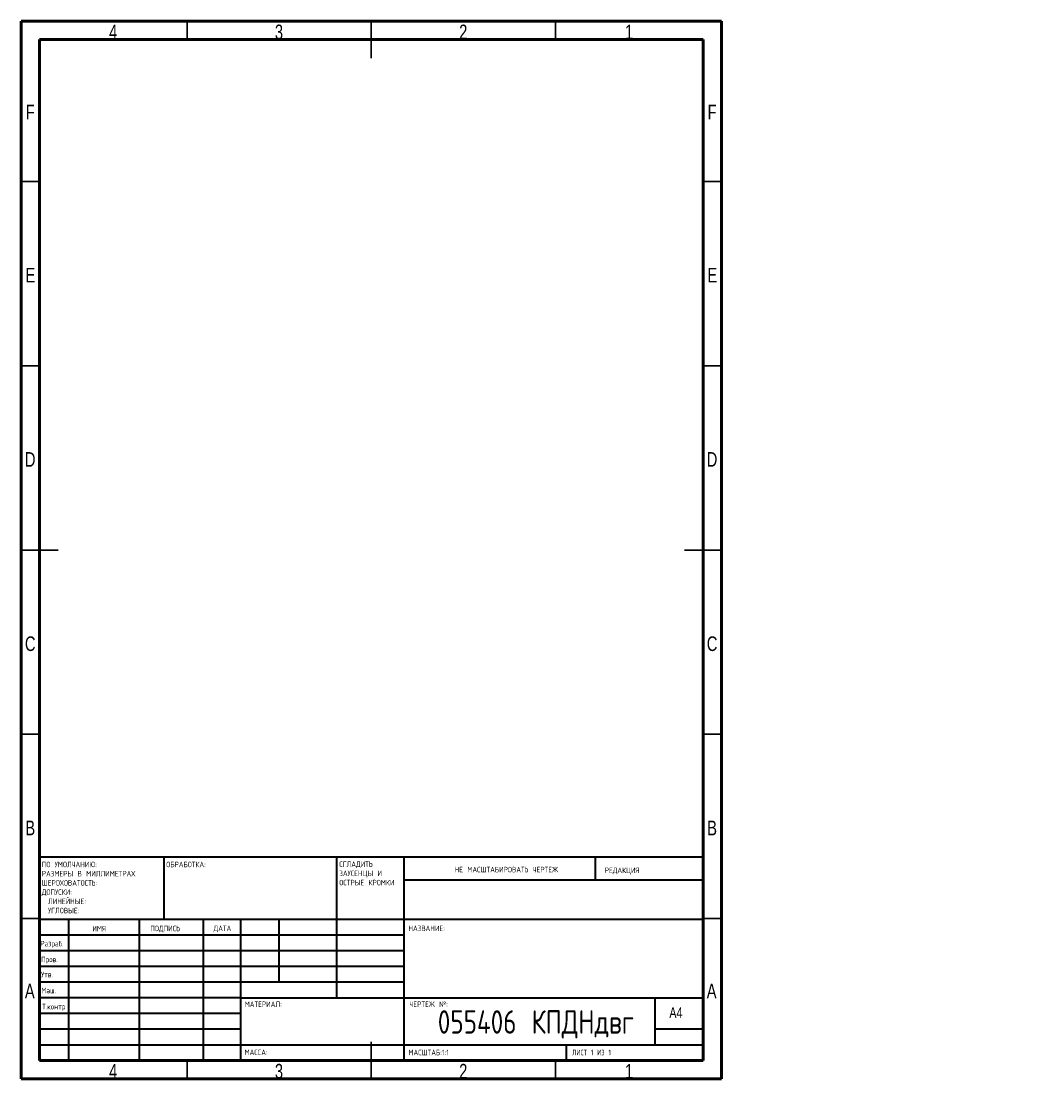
# Model space of a CAD drawing. Header units: millimetres. Extents: x -45 to 331, y -221 to 292.
# Tile 2 of 2: x 15 to 292, y 5 to 292. Entities that reach past the tile are written whole.
import ezdxf

# ---------------------------------------------------------------- set-up
doc = ezdxf.new("R2010")
doc.units = ezdxf.units.MM
doc.styles.add('SLDTEXTSTYLE0', font='TXT', dxfattribs={"width": 0.75, "bigfont": 'bigfont'})
doc.styles.add('SLDTEXTSTYLE1', font='TXT', dxfattribs={"width": 0.75})
doc.styles.add('SLDTEXTSTYLE2', font='TXT', dxfattribs={"width": 0.681818, "bigfont": 'bigfont'})

# ---------------------------------------------------------------- blocks, each defined once
blk = doc.blocks.new('SW_NOTE_0')
at = {"color": 0, "linetype": 'Continuous', "lineweight": 0, "char_height": 1.5, "attachment_point": 1, "style": 'SLDTEXTSTYLE0'}
for s, insert in [('\\M+18452\\M+18443\\M+1844C\\M+18440\\M+18444\\M+18449\\M+18453\\M+1845D', (0, 1.93)), ('\\M+18448\\M+18440\\M+18454\\M+18452\\M+18445\\M+1844E\\M+18457\\M+1845C \\M+18449', (0, -0.57)), ('\\M+1844F\\M+18452\\M+18453\\M+18451\\M+1845C\\M+18445 \\M+1844B\\M+18451\\M+1844F\\M+1844D\\M+1844B\\M+18449', (0, -3.07))]:
    blk.add_mtext(s, dxfattribs=dict(at, insert=insert))
blk = doc.blocks.new('SW_NOTE_1')
at = {"color": 0, "linetype": 'Continuous', "lineweight": 0, "char_height": 1.5, "attachment_point": 1, "style": 'SLDTEXTSTYLE0'}
for s, insert in [('\\M+18450\\M+1844F \\M+18454\\M+1844D\\M+1844F\\M+1844C\\M+18458\\M+18440\\M+1844E\\M+18449\\M+1845F:', (0, 1.93)), ('\\M+18451\\M+18440\\M+18448\\M+1844D\\M+18445\\M+18451\\M+1845C \\M+18442 \\M+1844D\\M+18449\\M+1844C\\M+1844C\\M+18449\\M+1844D\\M+18445\\M+18453\\M+18451\\M+18440\\M+18456', (0, -0.57)), ('\\M+18459\\M+18445\\M+18451\\M+1844F\\M+18456\\M+1844F\\M+18442\\M+18440\\M+18453\\M+1844F\\M+18452\\M+18453\\M+1845D:', (0, -3.07)), ('\\M+18444\\M+1844F\\M+18450\\M+18454\\M+18452\\M+1844B\\M+18449:', (0, -5.57)), ('\\M+1844C\\M+18449\\M+1844E\\M+18445\\M+1844A\\M+1844E\\M+1845C\\M+18445:', (1.69, -8.07)), ('\\M+18454\\M+18443\\M+1844C\\M+1844F\\M+18442\\M+1845C\\M+18445:', (1.69, -10.57))]:
    blk.add_mtext(s, dxfattribs=dict(at, insert=insert))

msp = doc.modelspace()

# ---------------------------------------------------------------- linework, layer by layer
at = {"color": 7, "linetype": 'Continuous', "lineweight": 60}
for p, q in [((15, 5), (15, 292)), ((15, 292), (205, 292)), ((205, 292), (205, 5)), ((20, 10), (20, 287)), ((20, 287), (200, 287)), ((200, 287), (200, 10)), ((200, 10), (20, 10)), ((205, 5), (15, 5))]:
    msp.add_line(p, q, dxfattribs=at)
at = {"color": 7, "linetype": 'Continuous', "lineweight": 30}
for p, q in [((60, 287), (60, 292)), ((110, 287), (110, 292)), ((110, 292), (110, 282)), ((160, 287), (160, 292)), ((20, 248.5), (15, 248.5)), ((200, 248.5), (205, 248.5)), ((20, 198.5), (15, 198.5)), ((200, 198.5), (205, 198.5)), ((20, 148.5), (15, 148.5)), ((15, 148.5), (25, 148.5)), ((205, 148.5), (195, 148.5)), ((200, 148.5), (205, 148.5)), ((20, 98.5), (15, 98.5)), ((200, 98.5), (205, 98.5)), ((20, 48.5), (15, 48.5)), ((200, 48.5), (205, 48.5)), ((110, 5), (110, 15)), ((60, 10), (60, 5)), ((110, 10), (110, 5)), ((160, 10), (160, 5))]:
    msp.add_line(p, q, dxfattribs=at)
at = {"color": 7, "linetype": 'Continuous', "lineweight": 40}
for p, q in [((20, 65.25), (200, 65.25)), ((20, 65.25), (20, 10)), ((53.8, 48.25), (53.8, 65.25)), ((100.6, 65.25), (100.6, 27)), ((118.8, 65.25), (118.8, 10)), ((170.8, 58.88), (170.8, 65.25)), ((200, 58.88), (118.8, 58.88)), ((200, 48.25), (20, 48.25)), ((27.8, 48.25), (27.8, 10)), ((46.99, 48.25), (46.99, 10)), ((64.4, 48.25), (64.4, 10)), ((74.6, 10), (74.6, 48.25)), ((85, 31.25), (85, 48.25)), ((118.8, 44), (20, 44)), ((118.8, 39.75), (20, 39.75)), ((118.8, 35.5), (20, 35.5)), ((118.8, 31.25), (20, 31.25)), ((74.6, 27), (20, 27)), ((74.6, 27), (200, 27)), ((187, 14.25), (187, 27)), ((74.6, 22.75), (20, 22.75)), ((74.6, 18.5), (20, 18.5)), ((200, 18.5), (187, 18.5)), ((20, 14.25), (200, 14.25)), ((163, 10), (163, 14.25))]:
    msp.add_line(p, q, dxfattribs=at)

# ---------------------------------------------------------------- block references
at = {"color": 7, "linetype": 'Continuous', "lineweight": 0}
for name, p in [('SW_NOTE_1', (20.59, 61.99)), ('SW_NOTE_0', (101.31, 62.07))]:
    msp.add_blockref(name, p, dxfattribs=at)

# ---------------------------------------------------------------- texts
for s, insert, char_height, attachment_point, style in [('4', (39.96, 291.06), 3.97, 2, 'SLDTEXTSTYLE1'), ('3', (84.96, 291.06), 3.97, 2, 'SLDTEXTSTYLE1'), ('2', (134.96, 291.06), 3.97, 2, 'SLDTEXTSTYLE1'), ('1', (179.96, 291.06), 3.97, 2, 'SLDTEXTSTYLE1'), ('F', (17.46, 269.31), 3.97, 2, 'SLDTEXTSTYLE1'), ('F', (202.46, 269.31), 3.97, 2, 'SLDTEXTSTYLE1'), ('E', (17.51, 225.06), 3.97, 2, 'SLDTEXTSTYLE1'), ('E', (202.51, 225.06), 3.97, 2, 'SLDTEXTSTYLE1'), ('D', (17.45, 175.06), 3.97, 2, 'SLDTEXTSTYLE1'), ('D', (202.45, 175.06), 3.97, 2, 'SLDTEXTSTYLE1'), ('C', (17.46, 125.06), 3.97, 2, 'SLDTEXTSTYLE1'), ('C', (202.46, 125.06), 3.97, 2, 'SLDTEXTSTYLE1'), ('B', (17.47, 75.06), 3.97, 2, 'SLDTEXTSTYLE1'), ('B', (202.47, 75.06), 3.97, 2, 'SLDTEXTSTYLE1'), ('\\M+1844F\\M+18441\\M+18451\\M+18440\\M+18441\\M+1844F\\M+18453\\M+1844B\\M+18440:', (54.37, 63.92), 1.5, 1, 'SLDTEXTSTYLE0'), ('\\M+1844E\\M+18445 \\M+1844D\\M+18440\\M+18452\\M+18459\\M+18453\\M+18440\\M+18441\\M+18449\\M+18451\\M+1844F\\M+18442\\M+18440\\M+18453\\M+1845D \\M+18458\\M+18445\\M+18451\\M+18453\\M+18445\\M+18447', (132.61, 62.53), 1.5, 1, 'SLDTEXTSTYLE0'), ('\\M+18451\\M+18445\\M+18444\\M+18440\\M+1844B\\M+18457\\M+18449\\M+18460', (173.33, 62.33), 1.5, 1, 'SLDTEXTSTYLE0'), ('\\M+18449\\M+1844D\\M+18460', (34.32, 46.5), 1.5, 1, 'SLDTEXTSTYLE0'), ('\\M+18450\\M+1844F\\M+18444\\M+18450\\M+18449\\M+18452\\M+1845D', (50.03, 46.56), 1.5, 1, 'SLDTEXTSTYLE0'), ('\\M+18444\\M+18440\\M+18453\\M+18440', (67.21, 46.58), 1.5, 1, 'SLDTEXTSTYLE0'), ('\\M+1844E\\M+18440\\M+18448\\M+18442\\M+18440\\M+1844E\\M+18449\\M+18445:', (120.07, 46.58), 1.5, 1, 'SLDTEXTSTYLE0'), ('\\M+18451\\M+18470\\M+18478\\M+18482\\M+18470\\M+18471.', (20.21, 42.43), 1.5, 1, 'SLDTEXTSTYLE0'), ('\\M+18450\\M+18482\\M+18480\\M+18472.', (20.41, 38.15), 1.5, 1, 'SLDTEXTSTYLE0'), ('\\M+18454\\M+18484\\M+18472.', (20.4, 34.06), 1.5, 1, 'SLDTEXTSTYLE0'), ('A', (17.34, 30.81), 3.97, 2, 'SLDTEXTSTYLE1'), ('\\M+1844D\\M+18470\\M+1848A.', (20.46, 29.73), 1.5, 1, 'SLDTEXTSTYLE0'), ('A', (202.34, 30.81), 3.97, 2, 'SLDTEXTSTYLE1'), ('\\M+1844D\\M+18440\\M+18453\\M+18445\\M+18451\\M+18449\\M+18440\\M+1844C:', (75.65, 25.99), 1.5, 1, 'SLDTEXTSTYLE0'), ('\\M+18458\\M+18445\\M+18451\\M+18453\\M+18445\\M+18447 \\M+18782:', (120.37, 25.99), 1.5, 1, 'SLDTEXTSTYLE0'), ('055406 \\M+1844B\\M+18450\\M+18444\\M+1844E\\M+18474\\M+18472\\M+18473', (154.63, 23.61), 6.35, 2, 'SLDTEXTSTYLE0'), ('\\M+18453.\\M+1847B\\M+18480\\M+1847E\\M+18484\\M+18482', (20.67, 25.35), 1.5, 1, 'SLDTEXTSTYLE0'), ('A4', (190.87, 24.41), 2.91, 1, 'SLDTEXTSTYLE1'), ('\\M+1844D\\M+18440\\M+18452\\M+18452\\M+18440:', (75.62, 12.95), 1.4986, 1, 'SLDTEXTSTYLE0'), ('\\M+1844D\\M+18440\\M+18452\\M+18459\\M+18453\\M+18440\\M+18441:1:1', (120.07, 12.9), 1.5, 1, 'SLDTEXTSTYLE0'), ('\\M+1844C\\M+18449\\M+18452\\M+18453 1 \\M+18449\\M+18448 1', (164.48, 12.9), 1.5, 1, 'SLDTEXTSTYLE2'), ('4', (39.96, 9.06), 3.97, 2, 'SLDTEXTSTYLE1'), ('3', (84.96, 9.06), 3.97, 2, 'SLDTEXTSTYLE1'), ('2', (134.96, 9.06), 3.97, 2, 'SLDTEXTSTYLE1'), ('1', (179.96, 9.06), 3.97, 2, 'SLDTEXTSTYLE1')]:
    msp.add_mtext(s, dxfattribs=dict(at, insert=insert, char_height=char_height, attachment_point=attachment_point, style=style))

doc.saveas('drawing.dxf')
